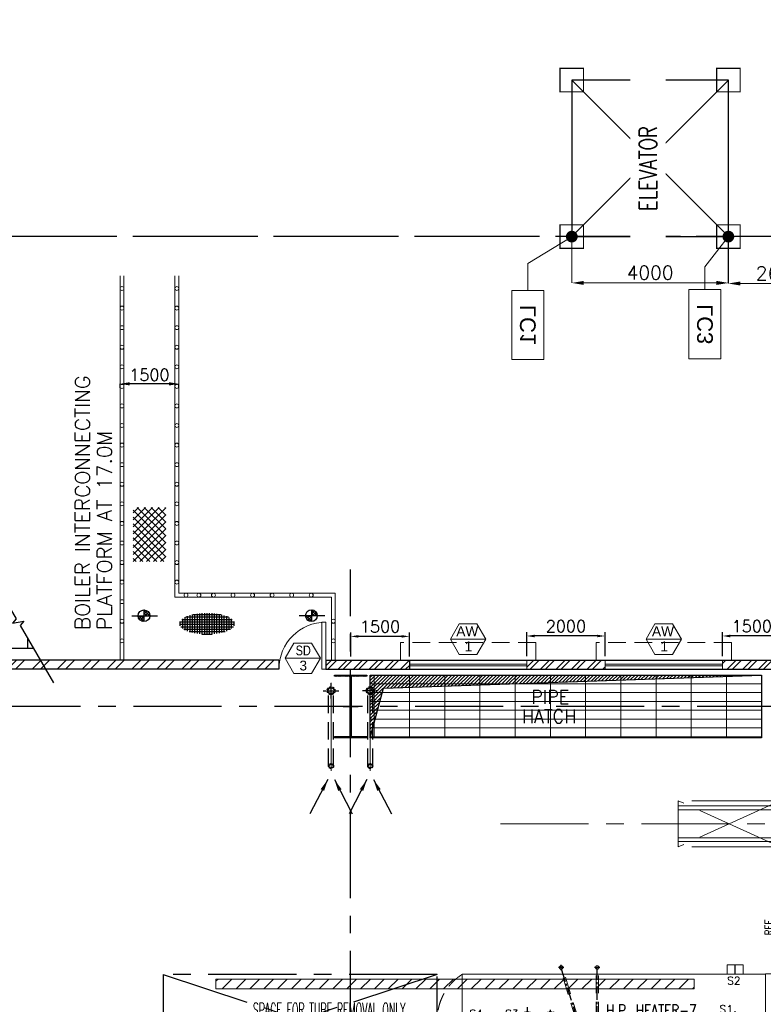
# Model space of a CAD drawing. Header units: inches. Extents: x 306235 to 1392759, y -66369 to 421098.
# Tile 77 of 91: x 465241 to 484241, y 129514 to 154667. Entities that reach past the tile are written whole.
import ezdxf
from ezdxf import colors
from ezdxf.entities.mleader import LeaderData, LeaderLine
from ezdxf.enums import TextEntityAlignment as Align
from ezdxf.math import Vec2, Vec3

# ---------------------------------------------------------------- set-up
doc = ezdxf.new("R2010")
doc.units = ezdxf.units.IN
doc.header["$LTSCALE"] = 1800
doc.header["$MEASUREMENT"] = 0
for name, pattern in [('1 NORTH ELEVATION$0$NORTH ELEVATION$0$HIDDEN', [0.375, 0.25, -0.125]), ('CENTER', [2, 1.25, -0.25, 0.25, -0.25]), ('CENTER2', [1.125, 0.75, -0.125, 0.125, -0.125]), ('DASHED', [0.75, 0.5, -0.25]), ('HIDDEN', [0.375, 0.25, -0.125]), ('HIDDEN2', [0.1875, 0.125, -0.0625])]:
    doc.linetypes.add(name, pattern=pattern)
doc.layers.get('0').update_dxf_attribs({"color": 253, "lineweight": 9})
for name, color, linetype, lineweight in [('2CON', 1, 'Continuous', 13), ('7', 8, 'CENTER', 13), ('A-DOOR', 31, 'Continuous', 9), ('A-REMOVABLE GRATING', 252, 'Continuous', 9), ('A-WIN TAG', 3, 'Continuous', 13), ('A-WIN TAG TEXT', 3, 'Continuous', 13), ('CL', 8, 'CENTER', 15), ('DRAIN', 251, 'DASHED', 25), ('EQPT', 8, 'HIDDEN', 9), ('EQUIP', 8, 'HIDDEN', 9), ('LEADER', 4, 'Continuous', 15), ('STEEL', 231, 'Continuous', 18), ('SUNSHADE', 2, '1 NORTH ELEVATION$0$NORTH ELEVATION$0$HIDDEN', 13), ('WALL HATCH', 251, 'Continuous', 13), ('WINDOW', 3, 'Continuous', 13)]:
    doc.layers.add(name, color=color, linetype=linetype, lineweight=lineweight)
for name, color, linetype in [('CEN', 2, 'CENTER'), ('COL', 1, 'Continuous'), ('Column-Tags', 252, 'Continuous'), ('DIM', 4, 'Continuous'), ('EXPERIMENT', 6, 'Continuous'), ('floor', 7, 'Continuous'), ('FORMAT', 9, 'Continuous'), ('GRID', 251, 'CENTER'), ('HATCH', 9, 'Continuous'), ('OPENING', 40, 'Continuous'), ('RAIN WATER', 6, 'Continuous'), ('TEXT', 3, 'Continuous'), ('WALL', 6, 'Continuous')]:
    doc.layers.add(name, color=color, linetype=linetype)
doc.styles.add('COMPLEX', font='complex')
doc.styles.add('ROAMNS', font='ROMANS.shx')
doc.styles.add('ROMANS', font='romans.shx')
doc.styles.add('ROMANT', font='romant')
doc.styles.add('S3', font='simplex.shx', dxfattribs={"width": 0.75, "height": 320})
doc.styles.get("Standard").update_dxf_attribs({"font": 'arial.ttf'})
doc.styles.add('style1', font='romans.shx')
doc.dimstyles.new('DIM INT 1', dxfattribs={"dimtxt": 300, "dimasz": 200, "dimexe": 100, "dimexo": 100, "dimgap": 100, "dimtad": 1, "dimdec": 0, "dimzin": 13, "dimdsep": 46, "dimlunit": 5, "dimtxsty": 'ROAMNS', "dimblk1": 'CLOSEDBLANK', "dimcen": 0.09, "dimclrd": 9, "dimclre": 9, "dimclrt": 4, "dimadec": 0, "dimazin": 0, "dimtfac": 1, "dimtdec": 0, "dimtix": 1, "dimtmove": 2, "dimatfit": 3, "dimfxl": 1, "dimtolj": 1, "dimtzin": 13, "dimarcsym": 0})
doc.dimstyles.get("Standard").update_dxf_attribs({"dimtxt": 0.18, "dimasz": 0.18, "dimexe": 0.18, "dimexo": 0.0625, "dimgap": 0.09, "dimtad": 0, "dimtih": 1, "dimtoh": 1, "dimdec": 4, "dimzin": 0, "dimdsep": 46, "dimtxsty": 'Standard', "dimcen": 0.09, "dimadec": 0, "dimazin": 0, "dimtfac": 1, "dimtdec": 4, "dimtofl": 0, "dimtmove": 0, "dimatfit": 3, "dimfxl": 1, "dimtolj": 1, "dimtzin": 0, "dimarcsym": 0})
doc.dimstyles.new('STANDARD1', dxfattribs={"dimtxt": 300, "dimasz": 250, "dimexe": 0, "dimexo": 0, "dimgap": 80, "dimtad": 1, "dimdec": 0, "dimzin": 0, "dimdsep": 46, "dimtxsty": 'ROMANS', "dimcen": 0, "dimclrd": 4, "dimclre": 4, "dimclrt": 7, "dimadec": 0, "dimazin": 0, "dimtfac": 0.09, "dimtdec": 0, "dimtix": 1, "dimtofl": 0, "dimtmove": 0, "dimatfit": 3, "dimfxl": 1, "dimtolj": 1, "dimtzin": 0, "dimarcsym": 0})
doc.dimstyles.new('USER175', dxfattribs={"dimscale": 175, "dimtxt": 2, "dimasz": 1.75, "dimexe": 0, "dimexo": 0, "dimgap": 0.5, "dimtad": 1, "dimdec": 0, "dimzin": 0, "dimdsep": 46, "dimtxsty": 'ROMANS', "dimcen": 0, "dimclrd": 4, "dimclre": 4, "dimclrt": 4, "dimadec": 0, "dimazin": 0, "dimtfac": 0.09, "dimtdec": 0, "dimtix": 1, "dimtofl": 0, "dimtmove": 0, "dimatfit": 3, "dimfxl": 1, "dimtolj": 1, "dimtzin": 0, "dimarcsym": 0})

# ---------------------------------------------------------------- blocks, each defined once
blk = doc.blocks.new('A$C79836699')
at = {"layer": 'OPENING'}
h = blk.add_hatch(dxfattribs=at)
h.set_pattern_fill('ANSI31', color=8, scale=500, style=0)
h.set_pattern_definition([(45, (53194.6, -4e-10), (-44.194174, 44.194174), [])])
h.paths.add_polyline_path([(4340, 550), (2440, 550), (2440, 491), (4130, 437), (4340, -550)])
h.paths.add_polyline_path([(2440, 550), (740, 550), (2440, 491)])
at = {"layer": 'STEEL'}
h = blk.add_hatch(dxfattribs=at)
h.set_pattern_fill('ANSI31', color=8, scale=2000, style=0)
h.set_pattern_definition([(45, (120016.07, -225), (-176.7767, 176.7767), [])])
h.paths.add_polyline_path([(-14442, 785), (-14442, 1035), (-2220, 1035), (-2220, 785)])
h = blk.add_hatch(dxfattribs=at)
h.set_pattern_fill('ANSI31', color=8, scale=2000, style=0)
h.set_pattern_definition([(45, (120016.07, -775), (-176.7767, 176.7767), [])])
h.paths.add_polyline_path([(-14442, -1035), (-14442, -785), (-2220, -785), (-2220, -1035)])
at = {"layer": 'CEN', "color": 8, "linetype": 'CENTER'}
for p, q in [((-160, -1939), (-160, 2706)), ((-1175, 1163), (-1175, 1400)), ((0, -1412), (0, 1345)), ((-6485, -322), (-6485, 312)), ((1175, -305), (1175, 305)), ((1945, 0), (-15949, 0)), ((-7485, -175), (-7485, 175)), ((-5890, -250), (-5890, 250)), ((-2470, -175), (-2470, 175)), ((-1175, -210), (-1175, 210))]:
    blk.add_line(p, q, dxfattribs=at)
at = {"layer": 'CEN', "color": 8, "linetype": 'CENTER2', "ltscale": 0.25}
for p, q in [((-5552, 1330), (-5692, 1330)), ((-5622, 1260), (-5622, 1400)), ((-5210, 0), (-5622, 1330)), ((-4630, 1330), (-4770, 1330)), ((-4700, 0), (-4700, 1400))]:
    blk.add_line(p, q, dxfattribs=at)
at = {"layer": 'CEN', "color": 8}
for p, q in [((-8787, 1150), (-15787, -1150)), ((-15787, 1150), (-8787, -1150)), ((2540, 600), (2540, -600)), ((690, 0), (4618, 0))]:
    blk.add_line(p, q, dxfattribs=at)
blk.add_lwpolyline([(-8787, 1150), (-15787, 1150), (-15787, -1150), (-8787, -1150)], close=True, dxfattribs=at)
at = {"layer": 'EQUIP', "color": 8}
for p, q in [((-5239, -9), (-5641, 1290)), ((-5181, 9), (-5584, 1307)), ((-4730, 0), (-4730, 1297)), ((-4670, 0), (-4670, 1297)), ((772, 305), (1175, 305)), ((-6545, -60), (-6425, 60)), ((-6543, 58), (-6427, -58)), ((-2530, -60), (-2410, 60)), ((-2528, 58), (-2412, -58)), ((-60, -60), (60, 60)), ((-58, 58), (58, -58)), ((772, -305), (1175, -305))]:
    blk.add_line(p, q, dxfattribs=at)
at = {"layer": 'EQUIP', "color": 8, "linetype": 'Continuous'}
for p, q in [((-972, 1400), (-1378, 1400)), ((-1378, 1163), (-1378, 1400)), ((-972, 1163), (-972, 1400)), ((-8155, 1163), (-400, 1163)), ((-8155, 1150), (-8155, -1150)), ((-400, 1170), (-400, -1170)), ((-400, 1170), (350, 1170)), ((350, 1170), (350, -1170)), ((1424, 250), (1845, 250)), ((1845, 250), (1845, -250)), ((1424, -250), (1845, -250)), ((-8155, -1163), (-400, -1163)), ((-400, -1170), (350, -1170))]:
    blk.add_line(p, q, dxfattribs=at)
at = {"layer": 'EQUIP', "color": 8}
blk.add_lwpolyline([(1048, 256, 0.036505), (1022, 228, 0.032991), (904, 160, 0.171006), (904, -160, 0.032991), (1022, -228, 0.036505), (1048, -256, 0.386022), (1302, -256, 0.101773), (1364, -170, 0.060422), (1390, -90, 0.093727), (1390, 90, 0.060422), (1364, 170, 0.101773), (1302, 256, 0.386022), (1048, 256)], format="xyb", dxfattribs=at)
for centre, radius in [((-5622, 1330), 44.5), ((-4700, 1330), 44.5), ((-5210, 0), 30), ((-4700, 0), 30)]:
    blk.add_circle(centre, radius, dxfattribs=at)
at = {"layer": 'EQUIP', "color": 8, "linetype": 'Continuous'}
for centre, radius in [((-7485, 0), 107), ((-6485, 0), 203), ((-6485, 0), 57), ((-5210, 0), 30), ((-4700, 0), 30), ((-1175, 0), 162)]:
    blk.add_circle(centre, radius, dxfattribs=at)
at = {"layer": 'EQUIP', "color": 8, "linetype": 'HIDDEN2', "ltscale": 0.3}
blk.add_circle((-5890, 0), 203, dxfattribs=at)
at = {"layer": 'EQUIP', "color": 8}
for centre, radius, start, end in [((-7425, 0), 1362, 122.4167, 237.5833), ((1031, 0), 400, 130.2631, 229.7369)]:
    blk.add_arc(centre, radius, start, end, dxfattribs=at)
at = {"layer": 'EQUIP', "color": 8, "linetype": 'Continuous'}
blk.add_arc((278, 0), 1172, 273.5226, 86.4774, dxfattribs=at)
at = {"layer": 'OPENING', "color": 8}
blk.add_lwpolyline([(740, 550), (4340, 550), (4340, -550), (740, -550)], close=True, dxfattribs=at)
blk.add_lwpolyline([(4340, -550), (4130, 437), (740, 550)], dxfattribs=at)
at = {"layer": 'STEEL', "color": 8}
for points in [[(-2220, 785), (-14442, 785), (-14442, 1035), (-2220, 1035)], [(-2220, -785), (-14442, -785), (-14442, -1035), (-2220, -1035)]]:
    blk.add_lwpolyline(points, close=True, dxfattribs=at)
at = {"layer": 'EQUIP', "color": 8, "linetype": 'Continuous', "char_height": 200, "attachment_point": 9, "style": 'ROMANS'}
for s, insert in [('\\A1;S2', (-1035, 892, 600)), ('\\A1;S4', (-7625, 50)), ('\\A1;S1', (-1230, 165, 300)), ('\\A1;S3', (-6708, 46)), ('\\A1;RS', (-6622, -386, 300)), ('\\A1;S11', (-5209, -274)), ('\\A1;RS', (-2624, -259, 300)), ('\\A1;FS', (349, -296, 300))]:
    blk.add_mtext(s, dxfattribs=dict(at, insert=insert))
at = {"layer": 'EXPERIMENT', "color": 8, "style": 'COMPLEX', "width": 0.8}
blk.add_text('H.P. HEATER-7', height=500, dxfattribs=at).set_placement((-6785, -1883))
at = {"layer": 'TEXT', "color": 8, "style": 'ROMANS', "width": 0.8}
blk.add_text('REF.', height=200, rotation=90, dxfattribs=at).set_placement((-218, 2152))
at = {"layer": 'TEXT', "color": 8}
for s, height, style, width, p in [('SPACE FOR TUBE REMOVAL ONLY', 350, 'ROMANS', 0.5, (-13497, 75)), ('H.P. HEATER-7', 300, 'ROMANT', 0.75, (-4477, 83)), ('EL.18.85M', 300, 'ROMANT', 0.75, (-4828, -364))]:
    blk.add_text(s, height=height, dxfattribs=dict(at, style=style, width=width)).set_placement(p)
blk = doc.blocks.new('A$C489E6245')
at = {"layer": 'OPENING'}
h = blk.add_hatch(dxfattribs=at)
h.set_pattern_fill('ANSI31', color=8, scale=500, style=0)
h.set_pattern_definition([(45, (52894.75, -4e-10), (-44.194174, 44.194174), [])])
h.paths.add_polyline_path([(3440, 550), (2140, 550), (2140, 491), (3230, 437), (3440, -550)])
h.paths.add_polyline_path([(2140, 550), (440, 550), (2140, 491)])
at = {"layer": 'CEN', "color": 8}
for p, q in [((1940, 600), (1940, -600)), ((390, 0), (3733, 0))]:
    blk.add_line(p, q, dxfattribs=at)
at = {"layer": 'CL', "color": 8, "linetype": 'CENTER', "ltscale": 0.6}
blk.add_line((0, -1359), (0, 1356, 300), dxfattribs=at)
at = {"layer": 'CL', "color": 8, "linetype": 'CENTER'}
for p, q in [((-3380, -245, -900), (-3380, 1035, -600)), ((-6460, -590, -600), (-6460, 590, -600)), ((-3860, -590, -600), (-6460, 590, -600)), ((-3860, 590, -600), (-6460, -590, -600)), ((-3860, 590, -600), (-6460, 590, -600)), ((-3860, -590, -600), (-3860, 590, -600)), ((-1170, -181, -944), (-1170, 375, -484)), ((-11001, 0), (2955, 0)), ((-2990, -181, -900), (-2990, 181, -600)), ((-2050, -181, -900), (-2050, 181, -600)), ((-3860, -590, -600), (-6460, -590, -600))]:
    blk.add_line(p, q, dxfattribs=at)
at = {"layer": 'CL', "color": 8, "linetype": 'Continuous'}
for p, q in [((-6460, 455), (-407, 455)), ((-6460, 355), (-407, 355)), ((-407, 355, -600), (-407, 455, -600)), ((-6460, -355), (-407, -355)), ((-6460, -455), (-407, -455)), ((-407, -455, -600), (-407, -355, -600))]:
    blk.add_line(p, q, dxfattribs=at)
at = {"layer": 'EQPT', "color": 8, "linetype": 'Continuous'}
for p, q in [((-3542, 598, -882), (-3542, 908, -626)), ((-3542, 908, -626), (-3217, 908, -626)), ((-3217, 598, -882), (-3217, 908, -626)), ((-230, -882, -600), (-230, 883, -600)), ((-230, 883, -600), (235, 883)), ((235, -882), (235, 883)), ((-3607, -591, -600), (-3607, 590, -600)), ((-3607, 590, -600), (-230, 590, -600)), ((1033, 215, 42), (1731, 215, 42)), ((1731, -285, 42), (1731, 215, 42)), ((1013, -285, 42), (1731, -285, 42)), ((-3607, -590, -600), (-230, -590, -600)), ((-230, -882, -600), (235, -882))]:
    blk.add_line(p, q, dxfattribs=at)
at = {"layer": 'EQPT', "color": 8}
for p, q in [((452, 150), (789, 150)), ((452, -150), (789, -150))]:
    blk.add_line(p, q, dxfattribs=at)
blk.add_lwpolyline([(789, -150, -0.186311), (766, -141, -0.101773), (741, -106, -0.028605), (651, -61, -0.046761), (646, 0, -0.046761), (651, 61, -0.028605), (741, 106, -0.101773), (766, 141, -0.186311), (789, 150, -0.186311), (812, 141, -0.101773), (838, 106, -0.060422), (852, 61, -0.046761), (858, 0, -0.046761), (852, -61, -0.060422), (838, -106, -0.101773), (812, -141, -0.186311)], format="xyb", close=True, dxfattribs=at)
at = {"layer": 'EQPT', "color": 8, "linetype": 'Continuous'}
for centre in [(-3380, -22, -768), (-1170, 0, -794)]:
    blk.add_circle(centre, 162, dxfattribs=at)
for centre, radius, start, end in [((176, 0), 884, 273.8534, 86.1466), ((-3044, 0, -600), 816, 133.6531, 226.3469)]:
    blk.add_arc(centre, radius, start, end, dxfattribs=at)
at = {"layer": 'EQPT', "color": 8}
blk.add_arc((645, 0), 245, 142.1924, 217.8076, dxfattribs=at)
at = {"layer": 'OPENING', "color": 8}
blk.add_lwpolyline([(440, 550), (3440, 550), (3440, -550), (440, -550)], close=True, dxfattribs=at)
blk.add_lwpolyline([(3440, -550), (3230, 437), (440, 550)], dxfattribs=at)
at = {"layer": 'EQPT', "color": 8, "linetype": 'Continuous', "style": 'style1'}
for p in [(-2907, 87, -900), (-1967, 87, -900), (83, 87)]:
    blk.add_text('X', height=175, rotation=180, dxfattribs=at).set_placement(p)
blk = doc.blocks.new('c colm')
at = {"layer": 'COL'}
h = blk.add_hatch(dxfattribs=at)
h.set_pattern_fill('ANSI31', color=256, scale=200, style=0)
h.set_pattern_definition([(45, (66000, -4e-11), (-17.6776695, 17.6776695), [])])
h.paths.add_polyline_path([(157699, 119449), (157287, 119449), (157287, 119417), (157699, 119417)])
h.paths.add_polyline_path([(157287, 119449), (156874, 119449), (156874, 119417), (157287, 119417)])
h.paths.add_polyline_path([(157299, 120985), (157287, 120985), (157287, 119449), (157299, 119449)])
h.paths.add_polyline_path([(157287, 120985), (157274, 120985), (157274, 119449), (157287, 119449)])
h.paths.add_polyline_path([(157699, 121017), (157287, 121017), (157287, 120985), (157699, 120985)])
h.paths.add_polyline_path([(157287, 121017), (156874, 121017), (156874, 120985), (157287, 120985)])
at = {"layer": 'CEN'}
for p, q in [((157287, 119417), (157287, 121017)), ((157095, 120217), (157478, 120217))]:
    blk.add_line(p, q, dxfattribs=at)
at = {"layer": 'COL'}
for points in [[(156874, 121017), (157699, 121017), (157699, 120985), (156874, 120985)], [(157274, 120985), (157299, 120985), (157299, 119449), (157274, 119449)], [(156874, 119449), (157699, 119449), (157699, 119417), (156874, 119417)]]:
    blk.add_lwpolyline(points, close=True, dxfattribs=at)
blk = doc.blocks.new('COLTAG')
at = {"transparency": 16777216}
blk.add_lwpolyline([(555, 1242), (2322, 1242), (2322, 424), (555, 424)], close=True, dxfattribs=at)
blk.add_attdef('COL', text='', height=400, dxfattribs=at).set_placement((1439, 833), align=Align.MIDDLE_CENTER)
blk = doc.blocks.new('_Dot')
at = {"color": 0, "linetype": 'ByBlock', "lineweight": -2}
blk.add_line((-0.5, 0), (-1, 0), dxfattribs=at)
at = {"color": 0, "linetype": 'ByBlock', "const_width": 0.5}
blk.add_lwpolyline([(-0.25, 0, 1), (0.25, 0, 1)], format="xyb", close=True, dxfattribs=at)
blk = doc.blocks.new('*D766')
at = {"layer": 'Defpoints', "color": 0, "transparency": 16777216}
for p in [(-29350, 1, 0), (-26750, 0), (-29350, -1198)]:
    blk.add_point(p, dxfattribs=at)
at = {"layer": 'FORMAT', "color": 4, "lineweight": -2, "transparency": 16777216}
for p, q in [((-29350, 1), (-29350, -1198)), ((-26750, 0), (-26750, -1198)), ((-27056, -1198), (-29044, -1198))]:
    blk.add_line(p, q, dxfattribs=at)
at = {"layer": 'FORMAT', "color": 4, "transparency": 16777216}
for points in [[(-29044, -1147), (-29044, -1249), (-29350, -1198)], [(-27056, -1147), (-27056, -1249), (-26750, -1198)]]:
    blk.add_solid(points, dxfattribs=at)
at = {"layer": 'FORMAT', "color": 4, "transparency": 16777216, "insert": (-28050, -936), "char_height": 350, "attachment_point": 5, "style": 'ROMANS'}
blk.add_mtext('\\A1;2600', dxfattribs=at)
blk = doc.blocks.new('*D767')
at = {"layer": 'Defpoints', "color": 0, "transparency": 16777216}
for p in [(-33349, 0), (-29349, 0), (-33349, -1183)]:
    blk.add_point(p, dxfattribs=at)
at = {"layer": 'FORMAT', "color": 4, "lineweight": -2, "transparency": 16777216}
for p, q in [((-33349, 0), (-33349, -1183)), ((-29349, 0), (-29349, -1183)), ((-29655, -1183), (-33043, -1183))]:
    blk.add_line(p, q, dxfattribs=at)
at = {"layer": 'FORMAT', "color": 4, "transparency": 16777216}
for points in [[(-33043, -1132), (-33043, -1234), (-33349, -1183)], [(-29655, -1132), (-29655, -1234), (-29349, -1183)]]:
    blk.add_solid(points, dxfattribs=at)
at = {"layer": 'FORMAT', "color": 4, "transparency": 16777216, "insert": (-31349, -921), "char_height": 350, "attachment_point": 5, "style": 'ROMANS'}
blk.add_mtext('\\A1;4000', dxfattribs=at)
blk = doc.blocks.new('*D915')
at = {"layer": 'Defpoints', "color": 0, "transparency": 16777216}
for p in [(483198, 138923), (483198, 138305), (484698, 138305)]:
    blk.add_point(p, dxfattribs=at)
at = {"layer": 'DIM', "color": 9, "lineweight": -2, "transparency": 16777216}
for p, q in [((483198, 138405), (483198, 139023)), ((484498, 138923), (483398, 138923)), ((484698, 138405), (484698, 139023))]:
    blk.add_line(p, q, dxfattribs=at)
at = {"layer": 'DIM', "color": 9, "transparency": 16777216}
for points in [[(483398, 138956), (483398, 138889), (483198, 138923)], [(484498, 138956), (484498, 138889), (484698, 138923)]]:
    blk.add_solid(points, dxfattribs=at)
at = {"layer": 'DIM', "color": 4, "transparency": 16777216, "insert": (483948, 139173), "char_height": 300, "attachment_point": 5, "style": 'ROAMNS'}
blk.add_mtext('\\A1;1500', dxfattribs=at)
blk = doc.blocks.new('_ClosedBlank')
at = {"color": 0, "linetype": 'ByBlock', "lineweight": -2}
for p, q in [((-1, 0.17), (0, 0)), ((-1, 0.17), (-1, -0.17)), ((0, 0), (-1, -0.17))]:
    blk.add_line(p, q, dxfattribs=at)
blk = doc.blocks.new('*D916')
at = {"layer": 'Defpoints', "color": 0, "transparency": 16777216}
for p in [(473698, 138913), (473698, 138295), (475198, 138295)]:
    blk.add_point(p, dxfattribs=at)
at = {"layer": 'DIM', "color": 9, "lineweight": -2, "transparency": 16777216}
for p, q in [((473698, 138395), (473698, 139013)), ((474998, 138913), (473898, 138913)), ((475198, 138395), (475198, 139013))]:
    blk.add_line(p, q, dxfattribs=at)
at = {"layer": 'DIM', "color": 9, "transparency": 16777216}
for points in [[(473898, 138946), (473898, 138879), (473698, 138913)], [(474998, 138946), (474998, 138879), (475198, 138913)]]:
    blk.add_solid(points, dxfattribs=at)
at = {"layer": 'DIM', "color": 4, "transparency": 16777216, "insert": (474448, 139163), "char_height": 300, "attachment_point": 5, "style": 'ROAMNS'}
blk.add_mtext('\\A1;1500', dxfattribs=at)
blk = doc.blocks.new('*D917')
at = {"layer": 'Defpoints', "color": 0, "transparency": 16777216}
for p in [(478198, 138923), (478198, 138305), (480198, 138305)]:
    blk.add_point(p, dxfattribs=at)
at = {"layer": 'DIM', "color": 9, "lineweight": -2, "transparency": 16777216}
for p, q in [((478198, 138405), (478198, 139023)), ((479998, 138923), (478398, 138923)), ((480198, 138405), (480198, 139023))]:
    blk.add_line(p, q, dxfattribs=at)
at = {"layer": 'DIM', "color": 9, "transparency": 16777216}
for points in [[(478398, 138956), (478398, 138889), (478198, 138923)], [(479998, 138956), (479998, 138889), (480198, 138923)]]:
    blk.add_solid(points, dxfattribs=at)
at = {"layer": 'DIM', "color": 4, "transparency": 16777216, "insert": (479198, 139173), "char_height": 300, "attachment_point": 5, "style": 'ROAMNS'}
blk.add_mtext('\\A1;2000', dxfattribs=at)
blk = doc.blocks.new('*X879')
at = {"color": 0}
for p, q in [((15541, 14548), (15681, 14688)), ((15638, 14548), (15556, 14630)), ((15565, 14643), (15586, 14663)), ((15681, 14575), (15590, 14666)), ((15611, 14548), (15681, 14617)), ((15681, 14646), (15636, 14691)), ((15567, 14548), (15535, 14580)), ((15681, 14547), (15682, 14548)), ((15681, 14476), (15753, 14548)), ((15681, 14405), (15824, 14548)), ((15763, 14422), (15681, 14504)), ((15714, 14401), (15681, 14434)), ((15800, 14456), (15709, 14548)), ((15824, 14503), (15779, 14548))]:
    blk.add_line(p, q, dxfattribs=at)
blk = doc.blocks.new('M_Door Single - 1200 x 2100mm D1-Level 1')
at = {"layer": 'A-DOOR'}
for p, q in [((500, 115), (500, 1315)), ((600, 1315), (500, 1315)), ((600, 115), (600, 1315)), ((600, 115), (500, 115))]:
    blk.add_line(p, q, dxfattribs=at)
blk.add_arc((600, 115), 1200, 90, 180, dxfattribs=at)
blk = doc.blocks.new('*D970')
at = {"layer": 'Defpoints', "color": 0, "transparency": 16777216}
for p in [(467805, 145364), (467805, 145264), (469305, 145264)]:
    blk.add_point(p, dxfattribs=at)
at = {"layer": 'DIM', "color": 4, "lineweight": -2, "transparency": 16777216}
for p, q in [((467805, 145264), (467805, 145364)), ((469055, 145364), (468055, 145364)), ((469305, 145264), (469305, 145364))]:
    blk.add_line(p, q, dxfattribs=at)
at = {"layer": 'DIM', "color": 4, "transparency": 16777216}
for points in [[(468055, 145406), (468055, 145322), (467805, 145364)], [(469055, 145406), (469055, 145322), (469305, 145364)]]:
    blk.add_solid(points, dxfattribs=at)
at = {"layer": 'DIM', "color": 7, "transparency": 16777216, "insert": (468555, 145594), "char_height": 300, "attachment_point": 5, "style": 'ROMANS'}
blk.add_mtext('\\A1;1500', dxfattribs=at)
blk = doc.blocks.new('D-ROW BOILER COLUMNS')
at = {"layer": 'floor', "color": 252}
for p, q in [((-29349.1, 4000), (-33349.1, 4000)), ((-33349.1, 4000), (-33349.1, 0)), ((-33349.1, 0), (-29349.1, 4000)), ((-29349.1, 0), (-33349.1, 4000)), ((-29349.1, 0), (-29349.1, 4000)), ((-33349.1, 0), (-29349.1, 0))]:
    blk.add_line(p, q, dxfattribs=at)
at = {"layer": 'floor', "color": 252, "const_width": 30, "elevation": 0}
for points in [[(-33649.1, 3700), (-33049.1, 3700), (-33049.1, 4300), (-33649.1, 4300)], [(-29649.1, 3700), (-29049.1, 3700), (-29049.1, 4300), (-29649.1, 4300)], [(-33649.1, -300), (-33049.1, -300), (-33049.1, 300), (-33649.1, 300)], [(-29649.1, -300), (-29049.1, -300), (-29049.1, 300), (-29649.1, 300)]]:
    blk.add_lwpolyline(points, close=True, dxfattribs=at)
at = {"layer": 'FORMAT'}
dim = blk.add_linear_dim(base=(-29350.1, -1198.4), p1=(-26750, 0), p2=(-29350.1, 1, 0), dimstyle='USER175', override={"dimfxl": 0.18}, dxfattribs=at)
dim.commit()
dim.dimension.update_dxf_attribs({"geometry": '*D766', "text_midpoint": (-28050.1, -935.9)})
at = {"layer": 'Column-Tags'}
ml = blk.add_multileader_block('Standard', dxfattribs=at)
ml.set_content('COLTAG', color=256, scale=-1)
ml.set_attribute('COL', 'LC1', width=0)
ml.set_leader_properties()
ml.set_arrow_properties(name='DOT')
ml.build(insert=Vec2(0, 0))
ml.multileader.update_dxf_attribs({"text_right_attachment_type": 6, "dogleg_length": 400, "arrow_head_size": 300})
ctx = ml.context
ctx.base_point, ctx.char_height, ctx.arrow_head_size, ctx.landing_gap_size, ctx.plane_origin, ctx.plane_x_axis, ctx.plane_y_axis = Vec3(-34473.2, -3139.6), 0.18, 300, 0.09, Vec3(-33333.2, -16), Vec3(0.0000049, 1, 0), Vec3(-1, 0.0000049, 0)
ctx.right_attachment, ctx.text_align_type = 6, 2
notes = []
notes.append((ctx, [(0, (1, 1, 0), (-34473.2, -687.4), (-0.0000049, -1, 0), 685.2, [(0, [(-33349.1, 0)], 0, [])])]))
ctx.block.insert, ctx.block.rotation, ctx.block.scale = Vec3(-33640.3, -817.4), 1.5707915, Vec3(-1, 1, 1)
ml = blk.add_multileader_block('Standard', dxfattribs=at)
ml.set_content('COLTAG', color=256, scale=-1)
ml.set_attribute('COL', 'LC3', width=0)
ml.set_leader_properties()
ml.set_arrow_properties(name='DOT')
ml.build(insert=Vec2(0, 0))
ml.multileader.update_dxf_attribs({"text_right_attachment_type": 6, "dogleg_length": 400, "arrow_head_size": 300})
ctx = ml.context
ctx.base_point, ctx.char_height, ctx.arrow_head_size, ctx.landing_gap_size, ctx.plane_origin, ctx.plane_x_axis, ctx.plane_y_axis = Vec3(-29946.6, -3119.9), 0.18, 300, 0.09, Vec3(-29333.2, -16), Vec3(0, 1, 0), Vec3(-1, 0, 0)
ctx.right_attachment, ctx.text_align_type = 6, 2
notes.append((ctx, [(0, (1, 1, 0), (-29946.6, -774.5), (0, -1, 0), 578.3, [(0, [(-29349.1, 0)], 0, [])])]))
ctx.block.insert, ctx.block.rotation, ctx.block.scale = Vec3(-29113.7, -797.7), 1.5707963, Vec3(-1, 1, 1)
for ctx, leaders in notes:
    for number, flags, end, landing, length, lines in leaders:
        leader = LeaderData()
        leader.index, (leader.has_last_leader_line, leader.has_dogleg_vector, leader.attachment_direction) = number, flags
        leader.last_leader_point, leader.dogleg_vector, leader.dogleg_length = Vec3(end), Vec3(landing), length
        for number, points, colour, breaks in lines:
            line = LeaderLine()
            line.index, line.vertices, line.color, line.breaks = number, Vec3.list(points), colors.encode_raw_color(colour), breaks
            leader.lines.append(line)
        ctx.leaders.append(leader)
at = {"layer": 'floor', "color": 252, "insert": (-31403.1, 1739, 0), "char_height": 450, "width": 7154.67, "attachment_point": 5, "rotation": 90, "line_spacing_factor": 0.888, "style": 'S3', "bg_fill": 2}
blk.add_mtext('{\\Fromans|c0;ELEVATOR}', dxfattribs=at)
at = {"layer": 'FORMAT'}
dim = blk.add_linear_dim(base=(-33349.1, -1183.4), p1=(-29349.1, 0), p2=(-33349.1, 0), dimstyle='USER175', override={"dimfxl": 0.18}, dxfattribs=at)
dim.commit()
dim.dimension.update_dxf_attribs({"geometry": '*D767', "text_midpoint": (-31349.1, -920.9)})

msp = doc.modelspace()

# ---------------------------------------------------------------- hatches: boundary and pattern name
at = {"layer": 'A-REMOVABLE GRATING'}
h = msp.add_hatch(dxfattribs=at)
h.set_pattern_fill('GRATE', color=256, scale=7200, style=0)
h.paths.add_polyline_path([(474197.7, 137925), (484197.7, 137925), (484197.7, 136325), (474197.7, 136325)])
at = {"layer": 'CL', "linetype": 'Continuous'}
h = msp.add_hatch(dxfattribs=at)
h.set_pattern_fill('ANSI32', color=256, scale=1200, style=0)
h.set_pattern_definition([(45, (-4318381.86, 322475.7), (-318.19805, 318.19805), []), (45, (-4318169.72, 322475.7), (-318.19805, 318.19805), [])])
h.paths.add_polyline_path([(452810.2, 138305), (471864.7, 138305), (471864.7, 138075), (452810.2, 138075)])
at = {"layer": 'HATCH'}
h = msp.add_hatch(dxfattribs=at)
h.set_pattern_fill('NET', color=256, scale=500, angle=90, style=0)
h.set_pattern_definition([(90, (515594.58, 100283.98), (-62.5, 4e-15), []), (180, (515594.58, 100283.98), (-8e-15, -62.5), [])])
edge = h.paths.add_edge_path()
edge.add_ellipse((470030.4, 139238), major_axis=(701.9, 0), ratio=0.386392, start_angle=0, end_angle=360)
at = {"layer": 'OPENING'}
h = msp.add_hatch(dxfattribs=at)
h.set_pattern_fill('ANSI31', color=256, scale=500, style=0)
h.set_pattern_definition([(45, (211.23, 39097.354), (-44.194174, 44.194174), [])])
h.paths.add_polyline_path([(484197.7, 137925), (474197.7, 137925), (474197.7, 137125), (474412.1, 137125), (474536, 137587.6)])
h.paths.add_polyline_path([(474412.1, 137125), (474197.7, 137125), (474197.7, 136325)])
at = {"layer": 'STEEL'}
h = msp.add_hatch(dxfattribs=at)
h.set_pattern_fill('ANSI37', color=256, scale=1000, style=0)
h.set_pattern_definition([(45, (412311.56, 21893.94), (-88.38835, 88.38835), []), (135, (412311.56, 21893.94), (-88.38835, -88.38835), [])])
h.paths.add_polyline_path([(468136.9, 142206.9), (468972.5, 142206.9), (468972.5, 140823), (468136.9, 140823)])
at = {"layer": 'WALL HATCH'}
h = msp.add_hatch(dxfattribs=at)
h.set_pattern_fill('ANSI32', color=256, scale=750, angle=-1.3e-14, style=0)
h.paths.add_polyline_path([(473697.7, 138305), (473064.7, 138305), (473064.7, 138075), (473697.7, 138075)])
h.paths.add_polyline_path([(475197.7, 138305), (473697.7, 138305), (473697.7, 138075), (475197.7, 138075)])
h = msp.add_hatch(dxfattribs=at)
h.set_pattern_fill('ANSI32', color=256, scale=750, angle=-1.3e-14, style=0)
h.paths.add_polyline_path([(480197.7, 138305), (478197.7, 138305), (478197.7, 138075), (480197.7, 138075)])
h = msp.add_hatch(dxfattribs=at)
h.set_pattern_fill('ANSI32', color=256, scale=750, angle=-1.3e-14, style=0)
h.paths.add_polyline_path([(484697.7, 138305), (483197.7, 138305), (483197.7, 138075), (484697.7, 138075)])
h.paths.add_polyline_path([(485697.7, 138305), (484697.7, 138305), (484697.7, 138075), (485697.7, 138075)])

# ---------------------------------------------------------------- linework, layer by layer
at = {"layer": '2CON'}
for p, q in [((477147.7, 138843), (476247.7, 138843)), ((482147.7, 138843), (481247.7, 138843)), ((472924.5, 138353.6), (472024.5, 138353.6))]:
    msp.add_line(p, q, dxfattribs=at)
at = {"layer": '7'}
for p, q in [((473197.7, 137725.3), (473197.7, 135464.7)), ((474197.7, 137725.3), (474197.7, 135464.7))]:
    msp.add_line(p, q, dxfattribs=at)
at = {"layer": 'A-WIN TAG'}
for points in [[(476472.7, 139232.7), (476247.7, 138843), (476472.7, 138453.3), (476922.7, 138453.3), (477147.7, 138843), (476922.7, 139232.7)], [(481472.7, 139232.7), (481247.7, 138843), (481472.7, 138453.3), (481922.7, 138453.3), (482147.7, 138843), (481922.7, 139232.7)], [(472249.5, 138743.3), (472024.5, 138353.6), (472249.5, 137963.8), (472699.5, 137963.8), (472924.5, 138353.6), (472699.5, 138743.3)]]:
    msp.add_lwpolyline(points, close=True, dxfattribs=at)
at = {"layer": 'DRAIN', "color": 4, "linetype": 'HIDDEN'}
for p, q in [((473135.2, 135600.3), (473135.2, 137447.2)), ((473260.2, 135600.3), (473260.2, 137447.2)), ((474135.2, 135600.3), (474135.2, 137447.2)), ((474260.2, 135600.3), (474260.2, 137447.2))]:
    msp.add_line(p, q, dxfattribs=at)
at = {"layer": 'GRID'}
for p, q in [((546023.4, 149125.3), (397397.7, 149125.3)), ((550478.3, 149125.3), (464159.6, 149125.3)), ((473697.7, 85427.5), (473697.7, 140625)), ((468102.4, 139439.4), (468762.9, 139439.4)), ((468416.4, 139589.4), (468416.4, 139289.4)), ((472381.4, 139442.5), (473041.9, 139442.5)), ((472695.4, 139592.5), (472695.4, 139292.5)), ((545997.7, 137125), (441197.7, 137125))]:
    msp.add_line(p, q, dxfattribs=at)
at = {"layer": 'OPENING'}
msp.add_lwpolyline([(474197.7, 137925), (484197.7, 137925), (484197.7, 136325), (474197.7, 136325)], close=True, dxfattribs=at)
msp.add_lwpolyline([(474197.7, 136325), (474536, 137587.6), (484197.7, 137925)], dxfattribs=at)
at = {"layer": 'RAIN WATER', "linetype": 'CENTER2', "ltscale": 0.05}
for p, q in [((473197.7, 137325.3), (473197.7, 137725.3)), ((474197.7, 137325.3), (474197.7, 137725.3)), ((472997.7, 137525.3), (473397.7, 137525.3)), ((474397.7, 137525.3), (473997.7, 137525.3))]:
    msp.add_line(p, q, dxfattribs=at)
at = {"layer": 'RAIN WATER', "linetype": 'HIDDEN2', "ltscale": 0.25}
for centre, radius in [((473197.7, 137525.3), 100), ((474197.7, 137525.3), 100), ((473197.7, 135600.3), 62.5), ((474197.7, 135600.3), 62.5)]:
    msp.add_circle(centre, radius, dxfattribs=at)
at = {"layer": 'RAIN WATER', "ltscale": 0.25}
for centre in [(473197.7, 137525.3), (474197.7, 137525.3)]:
    msp.add_circle(centre, 75, dxfattribs=at)
at = {"layer": 'RAIN WATER', "color": 6}
for centre in [(473197.7, 135600.3), (474197.7, 135600.3)]:
    msp.add_circle(centre, 50, dxfattribs=at)
at = {"layer": 'STEEL'}
for p, q in [((467804.7, 138305), (467804.7, 148125)), ((467904.7, 138305), (467904.7, 148125)), ((469204.7, 139915), (469204.7, 148125)), ((469304.7, 140015), (469304.7, 148125)), ((473204.7, 139915), (469204.7, 139915)), ((473304.7, 140015), (469304.7, 140015)), ((473204.7, 138305), (473204.7, 139915)), ((473304.7, 138305), (473304.7, 140015))]:
    msp.add_line(p, q, dxfattribs=at)
for centre in [(467854.9, 147799.3), (469254.9, 147799.3), (469254.9, 147799.3), (467854.9, 147299.3), (469254.9, 147299.3), (467854.7, 146799.3), (469254.7, 146799.3), (467854.7, 146299.3), (469254.7, 146299.3), (467854.7, 145799.3), (469254.7, 145799.3), (467854.7, 145299.3), (469254.7, 145299.3), (467854.7, 144799.3), (469254.7, 144799.3), (467854.7, 144299.3), (469254.7, 144299.3), (467854.7, 143799.3), (469254.7, 143799.3), (467854.7, 143299.3), (469254.7, 143299.3), (467854.7, 142799.3), (469254.7, 142799.3), (467854.7, 142299.3), (469254.7, 142299.3), (467854.7, 141799.3), (469254.7, 141799.3), (467854.7, 141299.3), (469254.7, 141299.3), (467854.7, 140799.3), (469254.7, 140799.3), (469254.7, 140799.3), (467854.7, 140299.3), (469254.7, 140299.3), (469490.4, 139965), (469820.8, 139965), (470190.4, 139965), (470690.4, 139965), (471190.4, 139965), (471690.4, 139965), (472190.4, 139965), (472690.4, 139965), (467854.7, 139799.3), (467854.7, 139299.3), (473254.7, 139299.3), (467854.7, 138799.3), (473254.7, 138799.3)]:
    msp.add_circle(centre, 50, dxfattribs=at)
at = {"layer": 'SUNSHADE'}
for points in [[(478427.7, 138305), (478427.7, 138755), (474967.7, 138755), (474967.7, 138305)], [(483427.7, 138304.9), (483427.7, 138754.9), (479967.7, 138754.9), (479967.7, 138304.9)]]:
    msp.add_lwpolyline(points, dxfattribs=at)
at = {"layer": 'WALL'}
for p, q in [((465447.7, 138605), (465447.7, 138851)), ((465591.6, 138605), (453697.7, 138605)), ((471864.7, 138305), (452842.4, 138305)), ((471864.7, 138305), (471864.7, 138075)), ((473064.7, 138305), (522729.7, 138305)), ((473064.7, 138305), (473064.7, 138075)), ((475197.7, 138305), (475197.7, 138075)), ((471864.7, 138075), (453046, 138075)), ((473064.7, 138075), (522729.7, 138075))]:
    msp.add_line(p, q, dxfattribs=at)
at = {"layer": 'WALL', "color": 1, "linetype": 'Continuous', "true_color": 0xff0000}
msp.add_lwpolyline([(464293.7, 140824.2), (465150.1, 139359.9), (465056.7, 139247.4), (465344.4, 139299.7), (465251, 139187.2), (466107.5, 137722.9)], dxfattribs=at)
at = {"layer": 'WALL'}
for centre in [(468416.4, 139439.4), (472695.4, 139442.5)]:
    msp.add_circle(centre, 150, dxfattribs=at)
at = {"layer": 'WINDOW', "ltscale": 100}
for p, q in [((478197.7, 138206.3), (475197.7, 138206.3)), ((478197.7, 138156.3), (475197.7, 138156.3)), ((483197.7, 138206.3), (480197.7, 138206.3)), ((483197.7, 138156.3), (480197.7, 138156.3))]:
    msp.add_line(p, q, dxfattribs=at)
for points in [[(475197.7, 138075), (475197.7, 138305), (478197.7, 138305), (478197.7, 138075)], [(480197.7, 138075), (480197.7, 138305), (483197.7, 138305), (483197.7, 138075)]]:
    msp.add_lwpolyline(points, close=True, dxfattribs=at)

# ---------------------------------------------------------------- block references
for name, p in [('c colm', (316411, 16907.6)), ('A$C489E6245', (488527.7, 134125)), ('A$C79836699', (484697.7, 129125))]:
    msp.add_blockref(name, p)
at = {"layer": 'A-DOOR'}
msp.add_blockref('M_Door Single - 1200 x 2100mm D1-Level 1', (472464.7, 137960), dxfattribs=at)
at = {"layer": 'GRID', "xscale": -1, "rotation": 180}
for p in [(452734.8, 153987.8), (457013.8, 153990.8)]:
    msp.add_blockref('*X879', p, dxfattribs=at)

# ---------------------------------------------------------------- texts
at = {"layer": 'A-WIN TAG TEXT'}
for s, p in [('AW', (476678, 139043)), ('AW', (481678, 139043)), ('1', (476709.3, 138657.2)), ('1', (481709.3, 138657.2)), ('3', (472486, 138167.7))]:
    msp.add_text(s, height=250, dxfattribs=at).set_placement(p, align=Align.MIDDLE)
at = {"layer": 'A-WIN TAG TEXT', "width": 0.8}
msp.add_text('SD', height=250, dxfattribs=at).set_placement((472485.8, 138553.5), align=Align.MIDDLE)
at = {"layer": 'TEXT', "color": 3, "style": 'ROMANS', "width": 0.936038}
for s, p in [(' PIPE', (478086.2, 137189.7, -1000)), ('HATCH', (478072.5, 136698))]:
    msp.add_text(s, height=350, dxfattribs=at).set_placement(p)
at = {"layer": 'TEXT', "color": 3, "char_height": 375, "attachment_point": 4, "rotation": 90, "style": 'ROMANS'}
for s, insert in [('BOILER INTERCONNECTING', (466847.3, 139078)), ('PLATFORM AT 17.0M', (467405.1, 139078))]:
    msp.add_mtext(s, dxfattribs=dict(at, insert=insert))

# ---------------------------------------------------------------- dimensions: what is measured, and where the dimension line sits
at = {"layer": 'DIM'}
dim = msp.add_linear_dim(base=(467804.7, 145364.1), p1=(469304.7, 145264.1), p2=(467804.7, 145264.1), dimstyle='STANDARD1', dxfattribs=at)
dim.commit()
dim.dimension.update_dxf_attribs({"geometry": '*D970', "text_midpoint": (468554.7, 145594.1)})
for base, p1, p2, picture, middle in [((473697.7, 138912.6), (475197.7, 138295), (473697.7, 138295), '*D916', (474447.7, 139162.6)), ((478197.7, 138922.6), (480197.7, 138305), (478197.7, 138305), '*D917', (479197.7, 139172.6)), ((483197.7, 138922.6), (484697.7, 138305), (483197.7, 138304.9), '*D915', (483947.7, 139172.6))]:
    dim = msp.add_linear_dim(base=base, p1=p1, p2=p2, dimstyle='DIM INT 1', override={"dimtmove": 0}, dxfattribs=at)
    dim.commit()
    dim.dimension.update_dxf_attribs({"geometry": picture, "text_midpoint": middle})

# ---------------------------------------------------------------- leaders
at = {"layer": 'LEADER'}
for points in [[(473113.4, 135253.2, -100), (472656.3, 134378, -100)], [(473282, 135253.2, -100), (473739.1, 134378, -100)], [(474113.4, 135253.2, -100), (473656.3, 134378, -100)], [(474282, 135253.2, -100), (474739.1, 134378, -100)]]:
    msp.add_leader(points, dimstyle='Standard', override={"dimtxt": 350, "dimasz": 300, "dimexe": 0, "dimexo": 0, "dimgap": 100, "dimtad": 0, "dimtih": 0, "dimtoh": 0, "dimdec": 0, "dimtxsty": 'ROMANS', "dimcen": 0, "dimclrd": 9, "dimclre": 9, "dimclrt": 256, "dimtdec": 0, "dimtix": 1, "dimtofl": 1, "dimatfit": 0}, dxfattribs=at)

# ---------------------------------------------------------------- next in the draw order: block references
msp.add_blockref('D-ROW BOILER COLUMNS', (512697.7, 149125.3))

doc.saveas('drawing.dxf')
